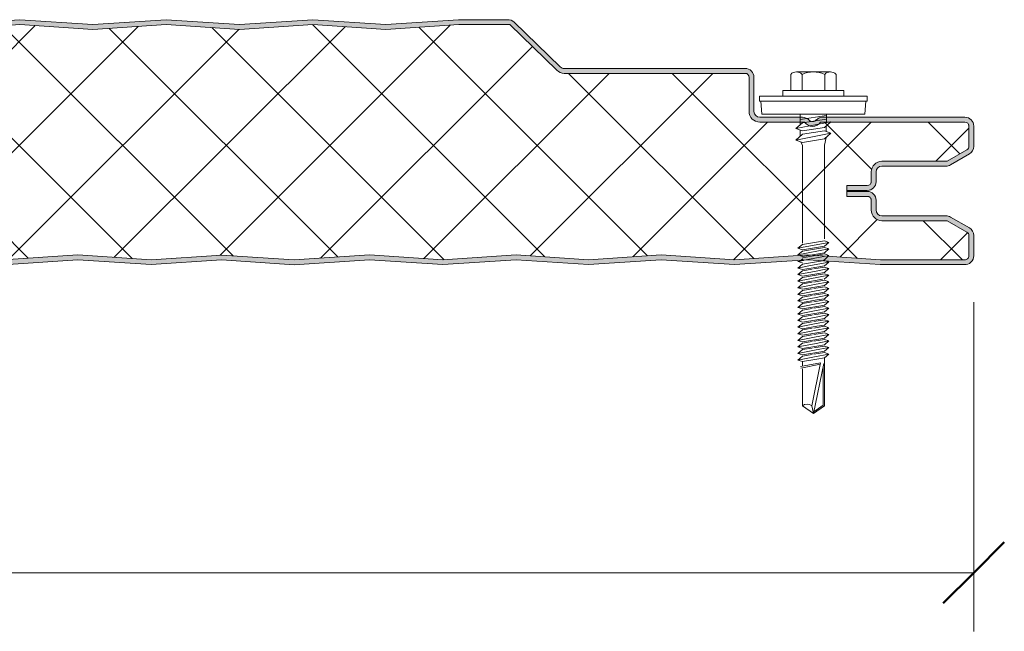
# Model space of a CAD drawing. Header units: millimetres. Extents: x 4011 to 12224, y -1824 to 4419.
# Tile 11 of 11: x 4957 to 5159, y 4288 to 4413. Entities that reach past the tile are written whole.
import ezdxf

# ---------------------------------------------------------------- set-up
doc = ezdxf.new("R2010")
doc.units = ezdxf.units.MM
for name, color, linetype, lineweight in [('A-ANNO-DIMS', 211, 'Continuous', 9), ('A-ANNO-DIMS-5', 211, 'Continuous', 9), ('A-DETL-GENF', 92, 'Continuous', 13)]:
    doc.layers.add(name, color=color, linetype=linetype, lineweight=lineweight)
doc.styles.add('Yu Gothic', font='Yu Gothic.ttf', dxfattribs={"height": 15})
doc.dimstyles.new('Diagonal', dxfattribs={"dimscale": 304.8, "dimtxt": 17.413553, "dimasz": 0.04101, "dimexe": 0.03937, "dimexo": 0.024606, "dimgap": 0.024606, "dimtad": 1, "dimdec": 0, "dimzin": 0, "dimdsep": 46, "dimtxsty": 'Yu Gothic', "dimblk1": 'OBLIQUE', "dimblk2": 'OBLIQUE', "dimsah": 1, "dimcen": 0.09, "dimazin": 0, "dimtfac": 1, "dimtdec": 4, "dimtix": 1, "dimtmove": 0, "dimatfit": 3, "dimfxl": 1, "dimtvp": 1, "dimtfill": 1, "dimtolj": 1, "dimtzin": 0, "dimarcsym": 2})

# ---------------------------------------------------------------- blocks, each defined once
blk = doc.blocks.new('HFX 1000 - SATINLINE - SATINLINE - HFX 1000 50mm - SATINLINE - SATINLINE-4530885-JOINT 15')
at = {"layer": 'A-DETL-GENF'}
h = blk.add_hatch(color=256, dxfattribs=at)
h.paths.add_polyline_path([(259.08, -0.04), (274.65, 0.99), (289.81, 0.01), (304.25, 0.94), (318.87, -0.04), (334.37, 0.99), (349.28, -0.01), (364.37, 0.99), (379.38, 0.02), (394, 1), (409.6, -0.02), (424.14, 0.96), (439, -0.04), (454.51, 0.99), (469.66, 0.01), (484.51, 0.99), (499.52, 0.02), (514.39, 0.98), (529.38, 0.01), (544.51, 0.97), (559.42, -0.03), (575.07, 0.97), (589.7, -0.01), (604.16, 0.96), (619.08, -0.04), (634.65, 0.99), (649.57, -0.01), (664.01, 0.96), (678.87, -0.04), (694.37, 0.99), (709.28, -0.01), (724.37, 0.99), (739.14, 0), (754.09, 0.99), (769.24, 0.01), (784.37, 0.97), (799.28, -0.03), (814.65, 0.99), (829.57, -0.01), (844.01, 0.96), (858.87, -0.04), (874.37, 0.99), (889.53, 0.01), (904.37, 0.99), (919.27, 0.01), (934.09, 0.99), (949, -0.01), (964.09, 0.99), (979.2, 0), (996.6, 0.05), (997, 0.19), (997.27, 0.34), (997.57, 0.63), (997.82, 1), (997.96, 1.43), (998, 1.8), (998, 5.96), (997.9, 6.52), (997.76, 6.86), (997.48, 7.23), (997, 7.57), (993.22, 9.75), (992.79, 9.93), (992.32, 9.99), (978.89, 10.04), (978.6, 10.16), (978.35, 10.35), (978.15, 10.62), (978.04, 10.88), (978, 11.19), (978, 13.19), (977.94, 13.66), (977.76, 14.09), (977.48, 14.47), (977, 14.79), (976.51, 14.95), (975.92, 14.99), (972, 14.99), (972, 13.99), (976.41, 13.97), (976.77, 13.76), (976.98, 13.4), (977, 13.19), (977, 11.19), (977.08, 10.63), (977.35, 10.02), (977.65, 9.64), (978.1, 9.29), (978.63, 9.07), (979.2, 8.99), (992.54, 8.99), (996.77, 6.52), (996.98, 6.16), (997, 5.96), (996.98, 1.61), (996.8, 1.27), (996.49, 1.05), (996.12, 1), (978.1, 1.05), (964, 2), (948.86, 1), (934, 2), (919.14, 1), (904.28, 2), (889.28, 0.99), (874.28, 2), (858.45, 0.99), (844.01, 1.96), (829.57, 0.99), (814.57, 2), (799.28, 0.97), (784, 2), (768.86, 1), (754, 2), (739.14, 1), (724.28, 2), (709.28, 0.99), (694.28, 2), (678.45, 0.99), (664.01, 1.96), (649.57, 0.99), (634.57, 2), (619.08, 0.96), (604.14, 1.96), (589.7, 0.99), (574.7, 2), (559.14, 0.99), (544.14, 2), (529, 1), (514.14, 2), (499.28, 1), (484.42, 2), (469.42, 0.99), (454.42, 2), (438.94, 0.97), (424.14, 1.96), (409.35, 0.97), (394, 2), (379.14, 1), (364.28, 2), (349.28, 0.99), (334.28, 2), (318.45, 0.99), (304.01, 1.96), (289.57, 0.99), (274.57, 2), (259.08, 0.96), (244.14, 1.96), (229.7, 0.99), (214.7, 2), (199.14, 0.99), (184.14, 2), (169, 1), (154.14, 2), (139.28, 1), (124.42, 2), (109.42, 0.99), (94.42, 2), (78.94, 0.97), (64.14, 1.96), (48.97, 1), (34, 2), (19.11, 1), (1.59, 1.02), (1.23, 1.23), (1.03, 1.59), (1, 1.8), (1, 9.3), (0.86, 10.02), (0.71, 10.4), (0.36, 10.85), (-0.1, 11.2), (-0.63, 11.42), (-1.2, 11.5), (-20.41, 11.52), (-20.77, 11.73), (-20.97, 12.09), (-21, 12.3), (-20.97, 13.4), (-20.77, 13.76), (-20.41, 13.97), (-20.2, 14), (-16, 14), (-16, 15), (-20.41, 14.97), (-20.67, 14.93), (-21.1, 14.75), (-21.47, 14.47), (-21.76, 14.1), (-21.94, 13.66), (-22, 12.81), (-22, 12.3), (-21.9, 11.73), (-21.76, 11.4), (-21.47, 11.02), (-21, 10.7), (-20.67, 10.56), (-20.2, 10.5), (-0.89, 10.45), (-0.6, 10.33), (-0.26, 10.02), (-0.16, 9.9), (-0.04, 9.61), (0, 9.3), (0, 1.8), (0.06, 1.33), (0.24, 0.9), (0.53, 0.52), (1, 0.2), (1.33, 0.06), (2.22, 0), (19.98, 0.05), (34.05, 1), (49.35, -0.03), (64.14, 0.96), (79, -0.04), (94.51, 0.99), (109.68, 0.01), (124.51, 0.99), (139.28, 0), (154.23, 0.99), (169.38, 0.01), (184.51, 0.97), (199.42, -0.03), (214.79, 0.99), (229.95, 0.01), (244.16, 0.96), (259, -0.04)])
h.paths.add_polyline_path([(972.22, 15.19), (976.41, 15.22), (976.67, 15.25), (977.1, 15.43), (977.48, 15.72), (977.81, 16.22), (977.94, 16.52), (978, 16.99), (978.04, 19.3), (978.16, 19.59), (978.35, 19.84), (978.63, 20.04), (978.89, 20.15), (979.2, 20.19), (992.54, 20.22), (992.79, 20.25), (993.22, 20.43), (997.1, 22.67), (997.48, 22.96), (997.76, 23.33), (997.94, 23.76), (998, 24.23), (998, 28.39), (997.9, 28.96), (997.76, 29.29), (997.48, 29.66), (997, 29.99), (996.6, 30.14), (996.13, 30.19), (966.65, 30.14), (966.33, 30.04), (965.76, 29.67), (965.38, 29.4), (964.92, 29.33), (964.48, 29.47), (963.68, 30.04), (963.32, 30.15), (962.95, 30.19), (953.89, 30.23), (953.6, 30.35), (953.23, 30.7), (953.16, 30.79), (953.03, 31.18), (953, 31.39), (953, 38.39), (952.9, 38.96), (952.76, 39.29), (952.48, 39.66), (951.92, 40.02), (951.67, 40.13), (951.2, 40.19), (913.85, 40.23), (913.56, 40.35), (913.07, 40.77), (903.62, 49.91), (903.28, 50.08), (902.91, 50.17), (901.97, 50.19), (892.52, 50.19), (877.58, 49.19), (862.42, 50.18), (847.58, 49.19), (832.66, 50.19), (817.58, 49.19), (802.42, 50.18), (787.58, 49.19), (772.66, 50.19), (757.58, 49.19), (742.66, 50.19), (727.58, 49.19), (712.66, 50.19), (697.58, 49.19), (682.42, 50.18), (667.58, 49.19), (652.66, 50.19), (637.58, 49.19), (622.66, 50.19), (607.58, 49.19), (592.42, 50.18), (577.58, 49.19), (562.41, 50.18), (547.58, 49.19), (532.42, 50.18), (517.58, 49.19), (502.66, 50.19), (487.58, 49.19), (472.42, 50.18), (457.58, 49.19), (442.42, 50.18), (427.58, 49.19), (412.42, 50.18), (397.58, 49.19), (382.66, 50.19), (367.58, 49.19), (352.42, 50.18), (337.58, 49.19), (322.42, 50.18), (307.58, 49.19), (292.66, 50.19), (277.58, 49.19), (262.66, 50.19), (247.58, 49.19), (232.42, 50.18), (217.58, 49.19), (202.66, 50.19), (187.58, 49.19), (172.66, 50.19), (157.58, 49.19), (142.42, 50.18), (127.58, 49.19), (112.42, 50.18), (97.58, 49.19), (82.66, 50.19), (67.58, 49.19), (52.66, 50.19), (37.58, 49.19), (22.43, 50.18), (7.58, 49.19), (-7.75, 50.17), (-22.42, 49.19), (-37.37, 50.19), (-47.66, 50.15), (-47.79, 50.13), (-48.22, 49.96), (-48.59, 49.68), (-55.75, 42.64), (-55.95, 42.11), (-55.99, 41.93), (-55.95, 41.44), (-55.88, 41.19), (-55.7, 40.86), (-55.44, 40.58), (-55.13, 40.37), (-54.54, 40.21), (-53.99, 40.19), (-26.2, 40.14), (-0.57, 32.28), (-0.33, 32.09), (-0.14, 31.81), (-0.04, 31.56), (0, 31.26), (-0.04, 21.08), (-0.16, 20.79), (-0.35, 20.54), (-0.63, 20.34), (-0.89, 20.23), (-1.2, 20.19), (-20.41, 20.16), (-20.67, 20.13), (-21.1, 19.95), (-21.47, 19.66), (-21.76, 19.29), (-21.94, 18.86), (-22, 17.99), (-22, 16.99), (-21.89, 16.41), (-21.76, 16.09), (-21.47, 15.72), (-21, 15.39), (-20.67, 15.25), (-19.84, 15.19), (-16, 15.19), (-16, 16.19), (-20.41, 16.22), (-20.77, 16.42), (-20.97, 16.78), (-21, 16.99), (-20.97, 18.6), (-20.77, 18.96), (-20.41, 19.16), (-20.2, 19.19), (-1.2, 19.19), (-0.63, 19.26), (-0.1, 19.48), (0.36, 19.83), (0.71, 20.29), (0.93, 20.82), (1, 21.39), (1, 31.26), (0.93, 31.81), (0.72, 32.33), (0.39, 32.78), (-0.05, 33.13), (-0.56, 33.36), (-26.2, 41.19), (-54.54, 41.21), (-54.82, 41.36), (-54.97, 41.61), (-54.99, 41.86), (-54.88, 42.13), (-54.67, 42.36), (-47.66, 49.19), (-37.37, 49.19), (-22.33, 48.18), (-7.34, 49.19), (7.66, 48.18), (22.66, 49.19), (37.66, 48.18), (52.66, 49.19), (67.66, 48.18), (82.66, 49.19), (97.66, 48.18), (112.66, 49.19), (127.66, 48.18), (142.66, 49.19), (157.66, 48.18), (172.66, 49.19), (187.66, 48.18), (202.66, 49.19), (217.66, 48.18), (232.66, 49.19), (247.66, 48.18), (262.66, 49.19), (277.66, 48.18), (292.66, 49.19), (307.66, 48.18), (322.66, 49.19), (337.66, 48.18), (352.66, 49.19), (367.66, 48.18), (382.66, 49.19), (397.66, 48.18), (412.66, 49.19), (427.66, 48.18), (442.66, 49.19), (457.66, 48.18), (472.66, 49.19), (487.66, 48.18), (502.66, 49.19), (517.66, 48.18), (532.66, 49.19), (547.66, 48.18), (562.66, 49.19), (577.66, 48.18), (592.66, 49.19), (607.66, 48.18), (622.66, 49.19), (637.66, 48.18), (652.66, 49.19), (667.66, 48.18), (682.66, 49.19), (697.66, 48.18), (712.66, 49.19), (727.66, 48.18), (742.66, 49.19), (757.66, 48.18), (772.66, 49.19), (787.66, 48.18), (802.66, 49.19), (817.66, 48.18), (832.66, 49.19), (847.66, 48.18), (862.66, 49.19), (877.66, 48.18), (892.56, 49.19), (902.99, 49.19), (912.62, 39.81), (913.07, 39.47), (913.59, 39.26), (914.15, 39.19), (951.41, 39.16), (951.77, 38.96), (951.98, 38.6), (952, 38.39), (952, 31.39), (952.08, 30.82), (952.3, 30.29), (952.65, 29.83), (953.1, 29.48), (953.63, 29.26), (954.2, 29.19), (963.35, 29.19), (963.67, 28.83), (964.07, 28.55), (964.52, 28.38), (965, 28.32), (965.48, 28.38), (965.93, 28.55), (966.33, 28.83), (966.65, 29.19), (996.41, 29.16), (996.77, 28.96), (996.98, 28.6), (997, 28.39), (996.98, 24.02), (996.77, 23.66), (996.6, 23.54), (992.54, 21.19), (979.2, 21.19), (978.63, 21.11), (978.1, 20.9), (977.65, 20.55), (977.3, 20.09), (977.08, 19.56), (977, 18.99), (976.98, 16.78), (976.77, 16.42), (976.41, 16.22), (976.2, 16.19), (972, 16.19), (972, 15.19)])
h = blk.add_hatch(dxfattribs=at)
h.set_pattern_fill('FP_1', color=256, style=0, pattern_type=2)
h.set_pattern_definition([(45, (-4154.28, -4363.016), (-10.606602, 10.606602), []), (135, (-4154.28, -4363.016), (-10.606602, -10.606602), [])])
h.paths.add_polyline_path([(619.08, 0.96), (634.57, 2), (649.57, 0.99), (664.01, 1.96), (678.87, 0.96), (694.28, 2), (709.28, 0.99), (724.28, 2), (739.14, 1), (754, 2), (769, 0.99), (784, 2), (799.28, 0.97), (814.57, 2), (829.57, 0.99), (844.01, 1.96), (858.87, 0.96), (874.28, 2), (889.28, 0.99), (904.28, 2), (919.14, 1), (934, 2), (949, 0.99), (964, 2), (978.9, 1), (996.49, 1.05), (996.8, 1.27), (996.91, 1.43), (997, 1.8), (997, 5.96), (996.9, 6.36), (996.6, 6.65), (992.54, 8.99), (979.2, 8.99), (978.63, 9.07), (978.1, 9.29), (977.65, 9.64), (977.3, 10.09), (977.08, 10.63), (977, 11.19), (977, 13.19), (976.9, 13.59), (976.6, 13.89), (976.2, 13.99), (972, 13.99), (972, 16.19), (976.41, 16.22), (976.77, 16.42), (976.9, 16.59), (977, 16.99), (977, 18.99), (977.08, 19.56), (977.3, 20.09), (977.65, 20.55), (978.1, 20.9), (978.63, 21.11), (979.2, 21.19), (992.54, 21.19), (996.77, 23.66), (996.9, 23.83), (997, 24.23), (997, 28.39), (996.9, 28.79), (996.6, 29.08), (996.2, 29.19), (966.65, 29.19), (966.33, 28.83), (965.93, 28.55), (965.48, 28.38), (965, 28.32), (964.52, 28.38), (964.07, 28.55), (963.67, 28.83), (963.35, 29.19), (954.2, 29.19), (953.63, 29.26), (953.1, 29.48), (952.65, 29.83), (952.3, 30.29), (952.08, 30.82), (952, 31.39), (952, 38.39), (951.9, 38.79), (951.6, 39.08), (951.2, 39.19), (914.15, 39.19), (913.59, 39.26), (913.07, 39.47), (912.62, 39.81), (902.99, 49.19), (892.56, 49.19), (877.66, 48.18), (862.66, 49.19), (847.66, 48.18), (832.66, 49.19), (817.66, 48.18), (802.66, 49.19), (787.66, 48.18), (772.66, 49.19), (757.66, 48.18), (742.66, 49.19), (727.66, 48.18), (712.66, 49.19), (697.66, 48.18), (682.66, 49.19), (667.66, 48.18), (652.66, 49.19), (637.66, 48.18), (622.66, 49.19), (607.66, 48.18), (592.66, 49.19), (577.66, 48.18), (562.66, 49.19), (547.66, 48.18), (532.66, 49.19), (517.66, 48.18), (502.66, 49.19), (487.66, 48.18), (472.66, 49.19), (457.66, 48.18), (442.66, 49.19), (427.66, 48.18), (412.66, 49.19), (397.66, 48.18), (382.66, 49.19), (367.66, 48.18), (352.66, 49.19), (337.66, 48.18), (322.66, 49.19), (307.66, 48.18), (292.66, 49.19), (277.66, 48.18), (262.66, 49.19), (247.66, 48.18), (232.66, 49.19), (217.66, 48.18), (202.66, 49.19), (187.66, 48.18), (172.66, 49.19), (157.66, 48.18), (142.66, 49.19), (127.66, 48.18), (112.66, 49.19), (97.66, 48.18), (82.66, 49.19), (67.66, 48.18), (52.66, 49.19), (37.66, 48.18), (22.66, 49.19), (7.66, 48.18), (-7.34, 49.19), (-22.33, 48.18), (-37.37, 49.19), (-47.66, 49.19), (-54.91, 42.11), (-54.97, 41.98), (-54.95, 41.56), (-54.79, 41.34), (-54.54, 41.21), (-54.4, 41.19), (-26.2, 41.19), (-0.56, 33.36), (-0.05, 33.13), (0.39, 32.78), (0.72, 32.33), (0.93, 31.81), (1, 31.26), (1, 21.39), (0.93, 20.82), (0.71, 20.29), (0.36, 19.83), (-0.1, 19.48), (-0.63, 19.26), (-1.2, 19.19), (-20.41, 19.16), (-20.77, 18.96), (-20.89, 18.79), (-21, 18.39), (-21, 16.99), (-20.89, 16.59), (-20.6, 16.3), (-20.2, 16.19), (-16, 16.19), (-16, 14), (-20.41, 13.97), (-20.77, 13.76), (-20.89, 13.6), (-21, 13.2), (-21, 12.3), (-20.89, 11.9), (-20.6, 11.6), (-20.2, 11.5), (-1.2, 11.5), (-0.63, 11.42), (-0.1, 11.2), (0.36, 10.85), (0.71, 10.4), (0.93, 9.86), (1, 9.3), (1, 1.8), (1.11, 1.4), (1.4, 1.1), (1.8, 1), (19.11, 1), (34, 2), (49.35, 0.97), (64.14, 1.96), (79, 0.96), (94.42, 2), (109.68, 1.01), (124.42, 2), (139.28, 1), (154.14, 2), (169.14, 0.99), (184.14, 2), (199.42, 0.97), (214.7, 2), (229.7, 0.99), (244.14, 1.96), (259.08, 0.96), (274.57, 2), (289.57, 0.99), (304.01, 1.96), (318.87, 0.96), (334.28, 2), (349.28, 0.99), (364.28, 2), (379.14, 1), (394, 2), (409.35, 0.97), (424.14, 1.96), (439, 0.96), (454.42, 2), (469.42, 0.99), (484.42, 2), (499.28, 1), (514.14, 2), (529.14, 0.99), (544.14, 2), (559.42, 0.97), (574.7, 2), (589.7, 0.99), (604.14, 1.96)])
for p, q in [((802.66, 50.19), (787.66, 49.19)), ((802.66, 49.19), (787.66, 48.18)), ((817.66, 49.19), (802.66, 50.19)), ((817.66, 48.18), (802.66, 49.19)), ((832.66, 50.19), (817.66, 49.19)), ((832.66, 49.19), (817.66, 48.18)), ((847.66, 49.19), (832.66, 50.19)), ((847.66, 48.18), (832.66, 49.19)), ((862.66, 50.19), (847.66, 49.19)), ((862.66, 49.19), (847.66, 48.18)), ((877.66, 49.19), (862.66, 50.19)), ((877.66, 48.18), (862.66, 49.19)), ((892.52, 50.19), (877.66, 49.19)), ((892.56, 49.19), (877.66, 48.18)), ((902.53, 50.19), (892.52, 50.19)), ((902.99, 49.19), (892.56, 49.19)), ((912.62, 39.81), (902.99, 49.19)), ((913.31, 40.53), (903.92, 49.68)), ((951.2, 40.19), (914.15, 40.19)), ((951.2, 39.19), (914.15, 39.19)), ((952, 31.39), (952, 38.39)), ((953, 31.39), (953, 38.39)), ((960.52, 38.98), (960.52, 35.65)), ((961.68, 39.51), (968.64, 39.51)), ((962.84, 38.98), (962.84, 35.65)), ((967.48, 38.98), (967.48, 35.65)), ((969.8, 38.98), (969.8, 35.65)), ((976.16, 34.51), (954.16, 34.51)), ((954.16, 34.51), (954.16, 33.51)), ((971.41, 35.65), (958.91, 35.65)), ((958.91, 35.65), (958.91, 34.51)), ((971.41, 34.51), (971.41, 35.65)), ((976.16, 33.51), (976.16, 34.51)), ((954.16, 33.51), (976.16, 33.51)), ((954.41, 33.51), (954.63, 30.81)), ((975.69, 30.81), (975.91, 33.51)), ((975.69, 30.81), (954.63, 30.81)), ((962.47, 30.81), (962.47, 28.69)), ((967.86, 30.55), (962.47, 29.73)), ((967.86, 30.81), (967.86, 29.11)), ((962.95, 30.19), (954.2, 30.19)), ((963.35, 29.19), (954.2, 29.19)), ((961.55, 27.89), (968.77, 29.29)), ((962.91, 29.07), (961.55, 27.89)), ((967.86, 29.83), (962.91, 29.07)), ((996.2, 29.19), (966.65, 29.19)), ((996.2, 30.19), (967.05, 30.19)), ((968.77, 29.29), (967.41, 28.11)), ((967.77, 28.43), (967.77, 27.26)), ((997, 24.23), (997, 28.39)), ((998, 24.23), (998, 28.39)), ((962.91, 27.42), (961.55, 27.89)), ((961.55, 25.52), (968.77, 26.92)), ((962.91, 26.7), (961.55, 25.52)), ((962.47, 27.57), (962.47, 26.31)), ((967.41, 28.11), (962.91, 27.42)), ((967.41, 27.38), (962.91, 26.7)), ((968.77, 26.92), (967.41, 27.38)), ((967.41, 25.74), (968.77, 26.92)), ((961.55, 25.52), (962.91, 25.05)), ((962.6, 25.16), (962.92, 24.42)), ((962.91, 25.05), (967.41, 25.74)), ((962.92, 24.42), (962.92, 4.42)), ((967.42, 24.46), (967.79, 26.07)), ((967.42, 5.25), (967.42, 24.46)), ((992.54, 21.19), (996.6, 23.54)), ((993.22, 20.43), (997.1, 22.67)), ((979.2, 21.19), (992.54, 21.19)), ((979.2, 20.19), (992.32, 20.19)), ((977, 16.99), (977, 18.99)), ((978, 16.99), (978, 18.99)), ((972, 14.84), (972, 16.19)), ((972, 16.19), (976.2, 16.19)), ((972, 15.19), (976.2, 15.19)), ((976.2, 14.99), (972, 14.99)), ((972, 13.99), (972, 14.84)), ((976.2, 13.99), (972, 13.99)), ((977, 11.19), (977, 13.19)), ((978, 11.19), (978, 13.19)), ((992.32, 9.99), (979.2, 9.99)), ((992.54, 8.99), (979.2, 8.99)), ((996.6, 6.65), (992.54, 8.99)), ((997.1, 7.51), (993.22, 9.75)), ((962.01, 3.34), (968.31, 4.56)), ((962.91, 4.12), (962.01, 3.34)), ((962.91, 4.12), (967.41, 4.87)), ((968.31, 4.56), (967.41, 4.87)), ((968.31, 4.56), (967.41, 3.78)), ((997, 1.8), (997, 5.96)), ((998, 1.8), (998, 5.96)), ((962.01, 3.34), (962.91, 3.03)), ((962.01, 1.99), (968.31, 3.21)), ((962.91, 2.77), (962.01, 1.99)), ((962.91, 3.03), (967.41, 3.78)), ((967.41, 3.52), (962.91, 2.77)), ((967.41, 2.43), (962.91, 1.68)), ((967.41, 2.18), (962.91, 1.42)), ((968.31, 3.21), (967.41, 3.52)), ((968.31, 3.21), (967.41, 2.43)), ((968.31, 1.87), (967.41, 2.18)), ((799.28, 0.97), (814.57, 2)), ((799.28, -0.03), (814.57, 1)), ((814.57, 2), (829.57, 0.99)), ((814.57, 1), (829.57, -0.01)), ((829.57, 0.99), (844.01, 1.96)), ((829.57, -0.01), (844.01, 0.96)), ((844.01, 1.96), (858.87, 0.96)), ((844.01, 0.96), (858.87, -0.04)), ((858.87, 0.96), (874.28, 2)), ((858.87, -0.04), (874.28, 1)), ((874.28, 2), (889.28, 0.99)), ((874.28, 1), (889.28, -0.01)), ((889.28, 0.99), (904.28, 2)), ((889.28, -0.01), (904.28, 1)), ((904.28, 2), (919.14, 1)), ((904.28, 1), (919.14, 0)), ((919.14, 1), (934, 2)), ((919.14, 0), (934, 1)), ((934, 2), (949, 0.99)), ((934, 1), (949, -0.01)), ((949, 0.99), (964, 2)), ((949, -0.01), (964, 1)), ((962.01, 1.99), (962.91, 1.68)), ((962.01, 0.64), (963.11, 0.86)), ((962.01, 0.64), (962.91, 0.33)), ((962.91, 0.08), (962.01, -0.7)), ((962.4, 0.72), (962.99, 1.18)), ((962.91, 0.08), (963.76, 0.22)), ((962.92, 0.82), (968.31, 1.87)), ((963.76, 0.22), (967.41, 0.83)), ((964, 2), (978.9, 1)), ((964, 1), (978.86, 0)), ((968.31, 0.52), (964.26, -0.27)), ((968.31, 0.52), (967.18, 0.91)), ((968.31, 1.87), (967.24, 0.8)), ((968.31, 0.52), (967.41, -0.26)), ((978.86, 0), (996.07, 0)), ((978.9, 1), (996.12, 1)), ((964.26, -0.27), (962.01, -0.7)), ((962.01, -0.7), (962.91, -1.01)), ((962.91, -1.27), (962.01, -2.05)), ((962.01, -2.05), (965.4, -1.39)), ((962.91, -1.01), (964.71, -0.71)), ((964.93, -0.93), (962.91, -1.27)), ((965.88, -1.86), (962.91, -2.36)), ((964.71, -0.71), (967.41, -0.26)), ((967.41, -0.52), (965.25, -0.88)), ((965.4, -1.39), (968.31, -0.83)), ((967.41, -1.61), (965.88, -1.86)), ((967.41, -1.86), (966.11, -2.08)), ((968.31, -0.83), (967.41, -0.52)), ((968.31, -0.83), (967.41, -1.61)), ((968.31, -2.17), (967.41, -1.86)), ((962.01, -2.05), (962.91, -2.36)), ((962.01, -3.4), (966.55, -2.52)), ((962.91, -2.62), (962.01, -3.4)), ((962.01, -3.4), (962.91, -3.71)), ((962.91, -3.96), (962.01, -4.74)), ((966.11, -2.08), (962.91, -2.62)), ((962.91, -3.71), (967.06, -3.01)), ((964.93, -3.62), (962.91, -3.96)), ((967.41, -3.21), (965.25, -3.57)), ((965.4, -4.08), (968.31, -3.52)), ((966.55, -2.52), (968.31, -2.17)), ((968.31, -2.17), (967.38, -2.96)), ((968.31, -3.52), (967.41, -3.21)), ((968.31, -3.52), (967.41, -4.3)), ((962.01, -4.74), (965.4, -4.08)), ((962.01, -4.74), (962.91, -5.05)), ((962.91, -5.32), (962.01, -6.1)), ((962.01, -6.1), (965.4, -5.44)), ((965.88, -4.56), (962.91, -5.05)), ((964.93, -4.98), (962.91, -5.32)), ((965.88, -5.91), (962.91, -6.41)), ((967.41, -4.56), (965.25, -4.92)), ((967.41, -5.9), (965.25, -6.26)), ((965.4, -5.44), (968.31, -4.87)), ((967.41, -4.3), (965.88, -4.56)), ((967.41, -5.65), (965.88, -5.91)), ((968.31, -4.87), (967.41, -4.56)), ((968.31, -4.87), (967.41, -5.65)), ((968.31, -6.21), (967.41, -5.9)), ((962.01, -6.1), (962.91, -6.41)), ((962.91, -6.66), (962.01, -7.44)), ((962.01, -7.44), (965.4, -6.78)), ((962.01, -7.44), (962.91, -7.75)), ((962.91, -8), (962.01, -8.78)), ((964.93, -6.32), (962.91, -6.66)), ((965.88, -7.25), (962.91, -7.75)), ((964.93, -7.66), (962.91, -8)), ((967.41, -7.25), (965.25, -7.61)), ((965.4, -6.78), (968.31, -6.21)), ((965.4, -8.12), (968.31, -7.56)), ((967.41, -6.99), (965.88, -7.25)), ((968.31, -6.21), (967.41, -6.99)), ((968.31, -7.56), (967.41, -7.25)), ((968.31, -7.56), (967.41, -8.34)), ((962.01, -8.78), (965.4, -8.12)), ((962.01, -8.78), (962.91, -9.09)), ((962.91, -9.35), (962.01, -10.13)), ((962.01, -10.13), (965.4, -9.47)), ((965.88, -8.6), (962.91, -9.09)), ((964.93, -9.01), (962.91, -9.35)), ((965.88, -9.94), (962.91, -10.44)), ((967.41, -8.6), (965.25, -8.96)), ((967.41, -9.94), (965.25, -10.3)), ((965.4, -9.47), (968.31, -8.91)), ((967.41, -8.34), (965.88, -8.6)), ((967.41, -9.69), (965.88, -9.94)), ((968.31, -8.91), (967.41, -8.6)), ((968.31, -8.91), (967.41, -9.69)), ((968.31, -10.25), (967.41, -9.94)), ((962.01, -10.13), (962.91, -10.44)), ((962.91, -10.7), (962.01, -11.48)), ((962.01, -11.48), (965.4, -10.82)), ((962.01, -11.48), (962.91, -11.79)), ((962.91, -12.04), (962.01, -12.82)), ((964.93, -10.36), (962.91, -10.7)), ((965.88, -11.29), (962.91, -11.79)), ((964.93, -11.7), (962.91, -12.04)), ((967.41, -11.29), (965.25, -11.65)), ((965.4, -10.82), (968.31, -10.25)), ((965.4, -12.17), (968.31, -11.6)), ((967.41, -11.04), (965.88, -11.29)), ((968.31, -10.25), (967.41, -11.04)), ((968.31, -11.6), (967.41, -11.29)), ((968.31, -11.6), (967.41, -12.38)), ((962.01, -12.82), (965.4, -12.17)), ((962.01, -12.82), (962.91, -13.13)), ((962.91, -13.39), (962.01, -14.17)), ((962.01, -14.17), (965.4, -13.51)), ((965.88, -12.64), (962.91, -13.13)), ((964.93, -13.05), (962.91, -13.39)), ((965.88, -13.98), (962.91, -14.48)), ((967.41, -12.64), (965.25, -13)), ((967.41, -13.98), (965.25, -14.34)), ((965.4, -13.51), (968.31, -12.95)), ((967.41, -12.38), (965.88, -12.64)), ((967.41, -13.73), (965.88, -13.98)), ((968.31, -12.95), (967.41, -12.64)), ((968.31, -12.95), (967.41, -13.73)), ((968.31, -14.29), (967.41, -13.98)), ((962.01, -14.17), (962.91, -14.48)), ((962.91, -14.74), (962.01, -15.52)), ((962.01, -15.52), (965.4, -14.86)), ((962.01, -15.52), (962.91, -15.83)), ((962.91, -16.08), (962.01, -16.86)), ((964.93, -14.4), (962.91, -14.74)), ((965.88, -15.33), (962.91, -15.83)), ((964.93, -15.74), (962.91, -16.08)), ((967.41, -15.33), (965.25, -15.69)), ((965.4, -14.86), (968.31, -14.29)), ((965.4, -16.21), (968.31, -15.64)), ((967.41, -15.08), (965.88, -15.33)), ((968.31, -14.29), (967.41, -15.08)), ((968.31, -15.64), (967.41, -15.33)), ((968.31, -15.64), (967.41, -16.42)), ((962.01, -16.86), (965.4, -16.21)), ((962.01, -16.86), (962.91, -17.17)), ((962.91, -17.43), (962.01, -18.21)), ((962.01, -18.21), (965.4, -17.55)), ((965.88, -16.68), (962.91, -17.17)), ((964.93, -17.09), (962.91, -17.43)), ((965.88, -18.02), (962.91, -18.52)), ((967.41, -16.68), (965.25, -17.04)), ((967.41, -18.02), (965.25, -18.38)), ((965.4, -17.55), (968.31, -16.99)), ((967.41, -16.42), (965.88, -16.68)), ((967.41, -17.77), (965.88, -18.02)), ((968.31, -16.99), (967.41, -16.68)), ((968.31, -16.99), (967.41, -17.77)), ((968.31, -18.33), (967.41, -18.02)), ((962.01, -18.21), (962.91, -18.52)), ((962.91, -18.78), (962.01, -19.56)), ((962.01, -19.56), (965.4, -18.9)), ((962.01, -19.56), (962.91, -19.87)), ((966.65, -20.14), (962.52, -20.86)), ((964.93, -18.44), (962.91, -18.78)), ((965.88, -19.37), (962.91, -19.87)), ((962.91, -19.87), (962.91, -20.79)), ((964.82, -28.95), (966.65, -20.14)), ((965.4, -18.9), (968.31, -18.33)), ((967.41, -19.12), (965.88, -19.37)), ((968.31, -18.33), (967.41, -19.12)), ((967.41, -28.95), (967.41, -19.12)), ((962.58, -21.19), (966.59, -20.41)), ((962.91, -21.39), (962.91, -28.95)), ((967.29, -20.27), (965.16, -30.53)), ((967.15, -20.96), (967.15, -28.81)), ((962.91, -28.95), (965.16, -30.53)), ((965.16, -30.53), (964.82, -28.95)), ((965.16, -30.53), (967.41, -28.95)), ((967.15, -28.81), (965.24, -30.15))]:
    blk.add_line(p, q, dxfattribs=at)
for centre, radius, start, end in [((902.66, 48.39), 1.8, 45.7585, 94.1532), ((914.15, 41.39), 1.2, 225.7585, 270), ((914.15, 41.39), 2.2, 225.7585, 270), ((951.2, 38.39), 1.8, 360, 90), ((951.2, 38.39), 0.8, 0, 90), ((951.2, 38.39), 0.8, 360, 30), ((961.68, 37.96), 1.54, 41.3319, 138.6681), ((965.16, 34.11), 5.39, 64.5175, 115.4825), ((968.64, 37.96), 1.54, 41.3319, 138.6681), ((954.2, 31.39), 2.2, 180, 270), ((954.2, 31.39), 1.2, 180, 270), ((962.95, 28.39), 1.8, 42.5149, 90), ((965, 30.32), 2, 214.5, 325.5), ((965, 30.32), 1, 224.796, 319.2505), ((967.05, 28.39), 1.8, 90, 135.2187), ((996.2, 28.39), 1.8, 360, 90), ((996.2, 28.39), 0.8, 0, 90), ((996.2, 28.39), 0.8, 360, 30), ((996.2, 24.23), 0.8, 300, 0), ((996.2, 24.23), 0.8, 330, 360), ((996.2, 24.23), 1.8, 300, 0), ((979.2, 18.99), 2.2, 90, 180), ((979.2, 18.99), 1.2, 90, 180), ((992.32, 21.99), 1.8, 270, 300), ((976.2, 16.99), 1.8, 270, 360), ((976.2, 16.99), 0.8, 270, 360), ((976.2, 16.99), 0.8, 330, 360), ((976.2, 13.19), 1.8, 360, 90), ((976.2, 13.19), 0.8, 360, 90), ((976.2, 13.19), 0.8, 360, 30), ((979.2, 11.19), 2.2, 180, 270), ((979.2, 11.19), 1.2, 180, 270), ((992.32, 8.19), 1.8, 60, 90), ((996.2, 5.96), 0.8, 0, 60), ((996.2, 5.96), 0.8, 0, 30), ((996.2, 5.96), 1.8, 360, 60), ((996.2, 1.8), 1.8, 265.8468, 0), ((996.2, 1.8), 0.8, 263.7686, 360), ((963.86, -29.98), 1.41, 47.2756, 132.7244)]:
    blk.add_arc(centre, radius, start, end, dxfattribs=at)
blk = doc.blocks.new('DIMBLOCK5-JOINT 15')
at = {"layer": 'A-ANNO-DIMS-5'}
for p, q in [((4154.28, 4299.87), (4154.28, 4355.34)), ((5152.28, 4299.87), (5152.28, 4355.34)), ((4154.28, 4299.87), (5152.28, 4299.87)), ((4154.28, 4299.87), (4154.28, 4287.87)), ((5152.28, 4299.87), (5152.28, 4287.87))]:
    blk.add_line(p, q, dxfattribs=at)
at = {"layer": 'A-ANNO-DIMS-5', "lineweight": 50}
for p, q in [((4154.28, 4299.87), (4160.53, 4306.12)), ((5152.28, 4299.87), (5158.53, 4306.12)), ((4154.28, 4299.87), (4148.03, 4293.62)), ((5152.28, 4299.87), (5146.03, 4293.62))]:
    blk.add_line(p, q, dxfattribs=at)
at = {"layer": 'A-ANNO-DIMS-5', "color": 0, "insert": (4558.79, 4324.68), "char_height": 15, "width": 226.7859, "attachment_point": 1, "line_spacing_factor": 1.024327, "style": 'Yu Gothic', "bg_fill": 3, "box_fill_scale": 1.25, "bg_fill_color": 256, "bg_fill_true_color": 13158600, "bg_fill_transparency": 0}
blk.add_mtext('1000 COVER WIDTH', dxfattribs=at)
blk = doc.blocks.new('_Oblique')
at = {"color": 0, "linetype": 'ByBlock', "lineweight": -2}
blk.add_line((-0.5, -0.5), (0.5, 0.5), dxfattribs=at)

msp = doc.modelspace()

# ---------------------------------------------------------------- block references
at = {"layer": 'A-DETL-GENF'}
msp.add_blockref('HFX 1000 - SATINLINE - SATINLINE - HFX 1000 50mm - SATINLINE - SATINLINE-4530885-JOINT 15', (4154.28, 4363.02), dxfattribs=at)

# ---------------------------------------------------------------- next in the draw order: dimensions: what is measured, and where the dimension line sits
at = {"layer": 'A-ANNO-DIMS'}
dim = msp.add_linear_dim(base=(5152.28, 4299.87), p1=(4154.28, 4362.84), p2=(5152.28, 4362.84), text='1000 COVER WIDTH', dimstyle='Diagonal', override={"dimpost": '<>', "dimfxl": 998.002744}, dxfattribs=at)
dim.commit()
dim.dimension.update_dxf_attribs({"geometry": 'DIMBLOCK5-JOINT 15', "text_midpoint": (4653.28, 4314.93)})

doc.saveas('drawing.dxf')
